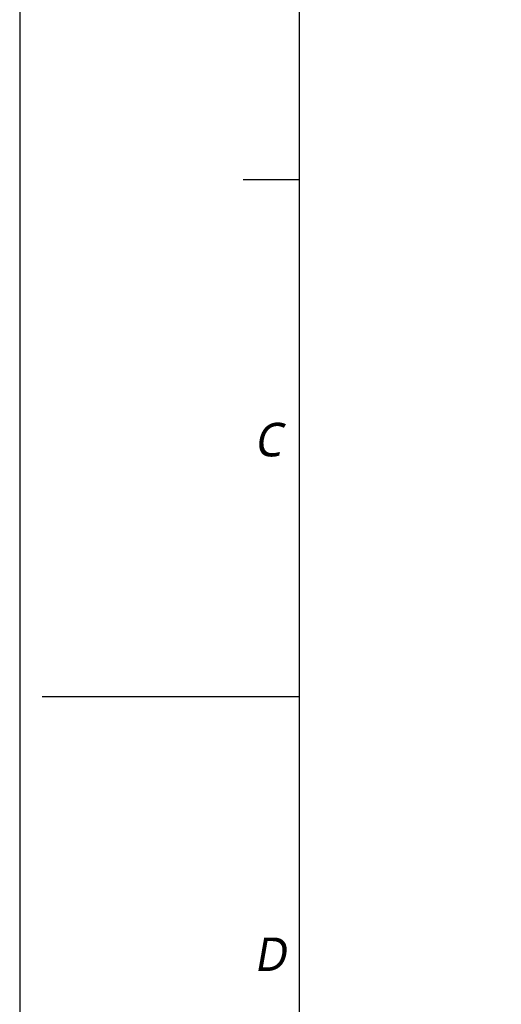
# Model space of a CAD drawing. Header units: millimetres. Extents: x 0 to 2550, y 0 to 1188.
# Tile 42 of 127: x 0 to 86, y 242 to 418. Entities that reach past the tile are written whole.
import ezdxf

# ---------------------------------------------------------------- set-up
doc = ezdxf.new("R2010")
doc.units = ezdxf.units.MM
doc.header["$LTSCALE"] = 46.255
doc.layers.get('0').update_dxf_attribs({"linetype": 'CONTINUOUS'})
doc.styles.add('TEXTSTYLE_2', font='malgun.ttf')

msp = doc.modelspace()

# ---------------------------------------------------------------- linework, layer by layer
at = {"color": 7}
for p, q in [((50, 574), (50, 20)), ((4, 297), (50, 297))]:
    msp.add_line(p, q, dxfattribs=at)
at = {"color": 134}
msp.add_line((50, 389.3333), (40, 389.3333), dxfattribs=at)
at = {"color": 4}
msp.add_lwpolyline([(0, 0), (840, 0), (840, 594), (0, 594)], close=True, dxfattribs=at)

# ---------------------------------------------------------------- texts
at = {"color": 134, "char_height": 6, "attachment_point": 1, "line_spacing_factor": 0.9, "style": 'TEXTSTYLE_2'}
for s, insert, width in [('\\Q10.0;C', (41.9318, 345.9101), 7.933333), ('\\Q10.0;D', (41.9318, 253.8982), 8.966667)]:
    msp.add_mtext(s, dxfattribs=dict(at, insert=insert, width=width))

doc.saveas('drawing.dxf')
